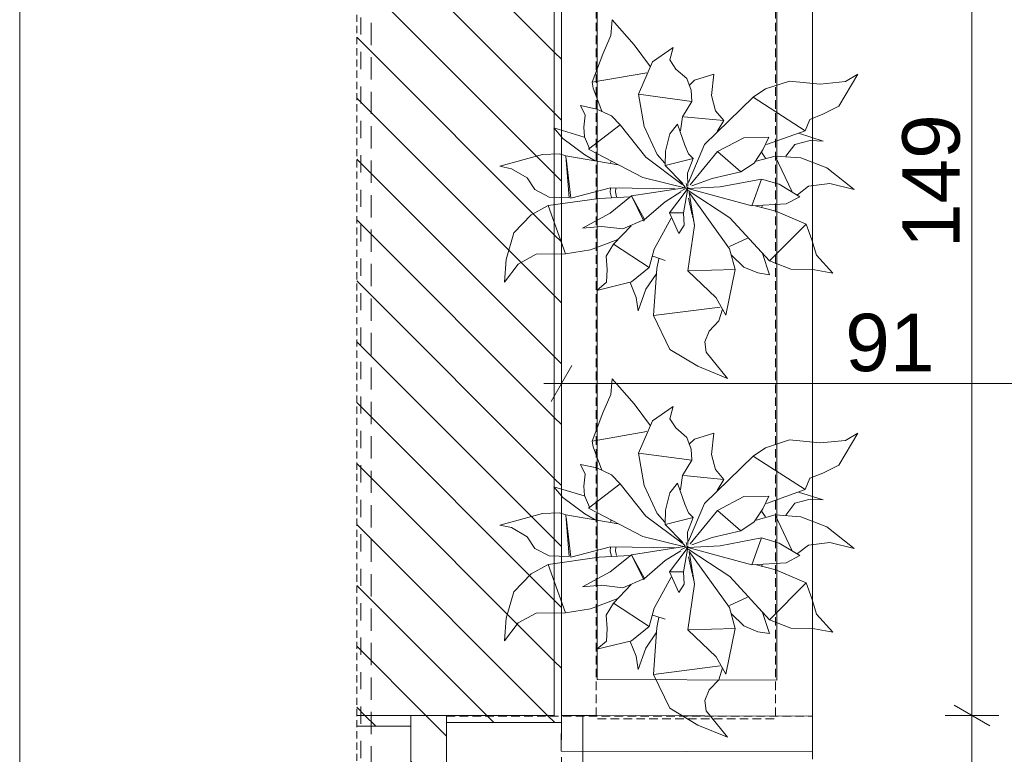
# Model space of a CAD drawing. Extents: x 180 to 4140, y 54 to 2910.
# Tile 3 of 8: x 180 to 866, y 1649 to 2160. Entities that reach past the tile are written whole.
import ezdxf
from ezdxf.xclip import XClip

# ---------------------------------------------------------------- set-up
doc = ezdxf.new("R2010")
doc.units = 0
doc.header["$MEASUREMENT"] = 0
doc.header["$XCLIPFRAME"] = 0
for name, pattern in [('Przerywana', [48, 24, -24]), ('Przerywana długa', [78, 50, -28]), ('Przerywana gęsta', [18, 12, -6])]:
    doc.linetypes.add(name, pattern=pattern)
for name, color, linetype in [('220-A Ściany', 7, 'Continuous'), ('320-W Umeblowanie', 7, 'Continuous'), ('380-W Istniejące elementy_ rury_ skrzynki', 7, 'Continuous'), ('399-W Wymiary i opisy', 7, 'Continuous'), ('460-K Stropy', 7, 'Continuous'), ('560-I Ppoż.', 7, 'Continuous'), ('810-G Ogólne', 7, 'Continuous'), ('820-G Rysunki Obrazki', 7, 'Continuous'), ('840-G Znaczniki ogólne', 7, 'Continuous')]:
    doc.layers.add(name, color=color, linetype=linetype)
doc.styles.add('STYL_AUTOMATYCZNY_2', font='arial.ttf')
pattern_1 = [(135, (-1490.323, 2610.733), (21.2132, 21.2132), [])]

# ---------------------------------------------------------------- blocks, each defined once
blk = doc.blocks.new('Rysunek_1_1', base_point=(-1490.32, 2610.73))
at = {"layer": '220-A Ściany', "linetype": 'Continuous', "lineweight": 13}
h = blk.add_hatch(dxfattribs=at)
h.set_pattern_fill('Ściany_istniejące_0001', color=8, style=0, pattern_type=2)
h.set_pattern_definition(pattern_1)
h.paths.add_polyline_path([(414.82, 2423.23), (414.82, 1675.69), (452.43, 1675.69), (477.43, 1675.69), (552.43, 1675.69), (552.43, 2423.23)])
h = blk.add_hatch(dxfattribs=at)
h.set_pattern_fill('Ściany_istniejące_0001', color=8, style=0, pattern_type=2)
h.set_pattern_definition(pattern_1)
h.paths.add_polyline_path([(552.43, 1675.69), (557.43, 1675.69), (557.43, 2418.23), (552.43, 2418.23)])
h = blk.add_hatch(dxfattribs=at)
h.set_pattern_fill('Ściany_istniejące_0001', color=8, style=0, pattern_type=2)
h.set_pattern_definition(pattern_1)
h.paths.add_polyline_path([(414.82, 1675.69), (414.82, 1668.19), (452.43, 1668.19), (452.43, 1675.69)])
h = blk.add_hatch(dxfattribs=at)
h.set_pattern_fill('Ściany_istniejące_0001', color=8, style=0, pattern_type=2)
h.set_pattern_definition(pattern_1)
h.paths.add_polyline_path([(452.43, 1675.69), (452.43, 1638.19), (477.43, 1638.19), (477.43, 1675.69)])
h = blk.add_hatch(dxfattribs=at)
h.set_pattern_fill('Ściany_istniejące_0001', color=8, style=0, pattern_type=2)
h.set_pattern_definition(pattern_1)
h.paths.add_polyline_path([(557.43, 1675.69), (552.43, 1675.69), (477.43, 1675.69), (477.43, 1670.69), (557.43, 1670.69)])
at = {"layer": '220-A Ściany', "color": 7, "linetype": 'Continuous', "lineweight": 13, "ltscale": 0.5}
for p, q in [((552.43, 1675.69), (552.43, 2423.23)), ((414.82, 1675.69), (452.43, 1675.69)), ((452.43, 1675.69), (452.43, 1668.19)), ((477.43, 1675.69), (452.43, 1675.69)), ((452.43, 1675.69), (452.43, 1638.19)), ((477.43, 1675.69), (452.43, 1675.69)), ((477.43, 1675.69), (452.43, 1675.69)), ((477.43, 1675.69), (477.43, 1670.69)), ((552.43, 1675.69), (477.43, 1675.69)), ((477.43, 1638.19), (477.43, 1675.69)), ((557.43, 1675.69), (557.43, 1670.69)), ((557.43, 1675.69), (572.43, 1675.69)), ((557.43, 1675.69), (557.43, 1670.69)), ((572.43, 1675.69), (572.43, 1075.69)), ((452.43, 1668.19), (414.82, 1668.19)), ((452.43, 1668.19), (414.82, 1668.19)), ((477.43, 1670.69), (557.43, 1670.69)), ((477.43, 1670.69), (557.43, 1670.69))]:
    blk.add_line(p, q, dxfattribs=at)
at = {"layer": '220-A Ściany', "color": 7, "linetype": 'Przerywana', "lineweight": 13, "ltscale": 0.5}
blk.add_line((557.43, 1670.69), (557.43, 1080.69), dxfattribs=at)
at = {"layer": '220-A Ściany', "color": 7, "linetype": 'Continuous', "lineweight": 13, "ltscale": 0.5, "flags": 128}
blk.add_lwpolyline([(557.43, 1675.69), (557.43, 2418.23)], dxfattribs=at)
at = {"layer": '320-W Umeblowanie', "color": 94, "linetype": 'Continuous', "lineweight": 0, "ltscale": 0.5, "flags": 128}
for points in [[(557.43, 2393.23), (557.43, 1675.69)], [(582.43, 1700.62), (582.43, 2393.23)], [(707.43, 2393.23), (707.43, 1700.28)], [(732.43, 1700.22), (732.43, 2393.23)], [(707.43, 1700.28), (582.43, 1700.62)], [(732.43, 1675.22), (732.43, 1700.22)], [(557.43, 1675.69), (557.36, 1650.69)], [(557.43, 1675.69), (582.43, 1675.62)], [(732.43, 1675.22), (557.43, 1675.69)], [(582.43, 1675.62), (732.43, 1675.22)], [(732.36, 1650.22), (732.43, 1675.22)], [(557.36, 1650.69), (732.36, 1650.22)]]:
    blk.add_lwpolyline(points, dxfattribs=at)
at = {"layer": '320-W Umeblowanie', "color": 94, "linetype": 'Przerywana gęsta', "lineweight": 0, "ltscale": 0.5, "flags": 128}
for points in [[(706.63, 2393.23), (581.63, 2393.23), (581.63, 1673.23), (706.63, 1673.23)], [(732.43, 628.23), (732.43, 1675.22), (477.43, 1675.22), (477.43, 1075.69), (557.43, 1075.69), (557.43, 628.23)]]:
    blk.add_lwpolyline(points, close=True, dxfattribs=at)
at = {"layer": '380-W Istniejące elementy_ rury_ skrzynki', "color": 150, "linetype": 'Continuous', "lineweight": 13, "ltscale": 0.5}
for p, q in [((591.78, 2149.28), (592.8, 2160.13)), ((591.78, 2149.28), (592.8, 2160.13)), ((608.13, 2142.76), (592.8, 2160.13)), ((608.13, 2142.76), (592.8, 2160.13)), ((586.4, 2136.35), (591.78, 2149.28)), ((586.4, 2136.35), (591.78, 2149.28)), ((619.46, 2127.46), (608.13, 2142.76)), ((619.46, 2127.46), (608.13, 2142.76)), ((620.94, 2130.95), (635.22, 2140.97)), ((620.94, 2130.95), (635.22, 2140.97)), ((633.08, 2132.37), (635.22, 2140.97)), ((633.08, 2132.37), (635.22, 2140.97)), ((578.92, 2116.83), (586.4, 2136.35)), ((578.92, 2116.83), (586.4, 2136.35)), ((611.25, 2108.39), (620.94, 2130.95)), ((611.25, 2108.39), (620.94, 2130.95)), ((637.17, 2125.96), (633.08, 2132.37)), ((637.17, 2125.96), (633.08, 2132.37)), ((578.92, 2116.83), (616.92, 2123.37)), ((578.92, 2116.83), (616.92, 2123.37)), ((644.87, 2119.28), (637.17, 2125.96)), ((644.87, 2119.28), (637.17, 2125.96)), ((650.04, 2118.17), (663.66, 2122.29)), ((650.04, 2118.17), (663.66, 2122.29)), ((662.01, 2107.55), (663.66, 2122.29)), ((662.01, 2107.55), (663.66, 2122.29)), ((750.61, 2100.11), (763.91, 2122.4)), ((750.61, 2100.11), (763.91, 2122.4)), ((755.47, 2117.17), (763.91, 2122.4)), ((755.47, 2117.17), (763.91, 2122.4)), ((579.44, 2112.7), (578.92, 2116.83)), ((579.44, 2112.7), (578.92, 2116.83)), ((647.78, 2111.11), (644.87, 2119.28)), ((647.78, 2111.11), (644.87, 2119.28)), ((646.35, 2114.58), (650.04, 2118.17)), ((646.35, 2114.58), (650.04, 2118.17)), ((699.72, 2112.04), (716.24, 2117.54)), ((699.72, 2112.04), (716.24, 2117.54)), ((737.7, 2115.45), (716.24, 2117.54)), ((737.7, 2115.45), (716.24, 2117.54)), ((737.7, 2115.45), (755.47, 2117.17)), ((737.7, 2115.45), (755.47, 2117.17)), ((585.55, 2096.5), (579.44, 2112.7)), ((585.55, 2096.5), (579.44, 2112.7)), ((615.12, 2085.93), (611.25, 2108.39)), ((648.39, 2103.43), (611.25, 2108.39)), ((615.12, 2085.93), (611.25, 2108.39)), ((648.39, 2103.43), (611.25, 2108.39)), ((648.39, 2103.43), (647.78, 2111.11)), ((648.39, 2103.43), (647.78, 2111.11)), ((657.2, 2073.38), (691.13, 2106.33)), ((657.2, 2073.38), (691.13, 2106.33)), ((664.75, 2096.91), (662.01, 2107.55)), ((664.75, 2096.91), (662.01, 2107.55)), ((691.13, 2106.33), (699.72, 2112.04)), ((691.13, 2106.33), (699.72, 2112.04)), ((727.29, 2082.98), (691.13, 2106.33)), ((727.29, 2082.98), (691.13, 2106.33)), ((582.11, 2098.04), (570.61, 2100.51)), ((573.98, 2093.75), (570.61, 2100.51)), ((582.11, 2098.04), (570.61, 2100.51)), ((573.98, 2093.75), (570.61, 2100.51)), ((641.9, 2092.76), (648.39, 2103.43)), ((641.9, 2092.76), (648.39, 2103.43)), ((739.57, 2094.43), (750.61, 2100.11)), ((739.57, 2094.43), (750.61, 2100.11)), ((573.14, 2085.38), (573.98, 2093.75)), ((573.14, 2085.38), (573.98, 2093.75)), ((592.29, 2093.34), (582.11, 2098.04)), ((592.29, 2093.34), (582.11, 2098.04)), ((598.26, 2087.03), (592.29, 2093.34)), ((598.26, 2087.03), (592.29, 2093.34)), ((640.35, 2082.82), (641.9, 2092.76)), ((640.35, 2082.82), (641.9, 2092.76)), ((670.56, 2090.13), (642.71, 2092.75)), ((670.56, 2090.13), (642.71, 2092.75)), ((670.56, 2090.13), (664.75, 2096.91)), ((670.56, 2090.13), (664.75, 2096.91)), ((730.43, 2090.86), (739.57, 2094.43)), ((730.43, 2090.86), (739.57, 2094.43)), ((576.24, 2070.13), (598.26, 2087.03)), ((576.24, 2070.13), (598.26, 2087.03)), ((616.26, 2064.56), (598.26, 2087.03)), ((616.26, 2064.56), (598.26, 2087.03)), ((624.22, 2066.37), (615.12, 2085.93)), ((624.22, 2066.37), (615.12, 2085.93)), ((633.01, 2080.76), (638.36, 2087.48)), ((633.01, 2080.76), (638.36, 2087.48)), ((643.49, 2072.8), (638.36, 2087.48)), ((643.49, 2072.8), (638.36, 2087.48)), ((666.01, 2082.42), (670.56, 2090.13)), ((666.01, 2082.42), (670.56, 2090.13)), ((727.29, 2082.98), (730.43, 2090.86)), ((727.29, 2082.98), (730.43, 2090.86)), ((573.24, 2078.54), (552.07, 2084.87)), ((558.31, 2077.5), (552.07, 2084.87)), ((573.24, 2078.54), (552.07, 2084.87)), ((558.31, 2077.5), (552.07, 2084.87)), ((573.48, 2078.77), (573.14, 2085.38)), ((573.48, 2078.77), (573.14, 2085.38)), ((576.97, 2070.69), (573.48, 2078.77)), ((576.97, 2070.69), (573.48, 2078.77)), ((629.87, 2068.68), (633.01, 2080.76)), ((629.87, 2068.68), (633.01, 2080.76)), ((667.32, 2083.06), (666.31, 2083.37)), ((667.32, 2083.06), (666.31, 2083.37)), ((700.24, 2073.3), (727.29, 2082.98)), ((700.24, 2073.3), (727.29, 2082.98)), ((739.74, 2075.78), (722.71, 2081.19)), ((739.74, 2075.78), (722.71, 2081.19)), ((573.73, 2066.14), (558.31, 2077.5)), ((573.73, 2066.14), (558.31, 2077.5)), ((645.86, 2066.76), (643.49, 2072.8)), ((645.86, 2066.76), (643.49, 2072.8)), ((646.08, 2046.99), (657.2, 2073.38)), ((646.08, 2046.99), (657.2, 2073.38)), ((666.07, 2068.45), (684.53, 2078.07)), ((666.07, 2068.45), (684.53, 2078.07)), ((684.53, 2078.07), (701.84, 2078.38)), ((684.53, 2078.07), (701.84, 2078.38)), ((697.82, 2069.69), (701.84, 2078.38)), ((697.82, 2069.69), (701.84, 2078.38)), ((713.68, 2065.22), (719.95, 2073.49)), ((713.68, 2065.22), (719.95, 2073.49)), ((719.95, 2073.49), (730.66, 2076.22)), ((719.95, 2073.49), (730.66, 2076.22)), ((739.74, 2075.78), (730.66, 2076.22)), ((739.74, 2075.78), (730.66, 2076.22)), ((514.63, 2058.2), (544.31, 2066.42)), ((514.63, 2058.2), (544.31, 2066.42)), ((544.31, 2066.42), (556.14, 2066.9)), ((544.31, 2066.42), (556.14, 2066.9)), ((560.6, 2065.44), (556.14, 2066.9)), ((560.6, 2065.44), (556.14, 2066.9)), ((596.88, 2059.13), (560.6, 2065.44)), ((562.92, 2036.27), (560.6, 2065.44)), ((596.88, 2059.13), (560.6, 2065.44)), ((562.92, 2036.27), (560.6, 2065.44)), ((580.94, 2062.03), (573.73, 2066.14)), ((580.94, 2062.03), (573.73, 2066.14)), ((614.18, 2050.42), (576.24, 2070.13)), ((614.18, 2050.42), (576.24, 2070.13)), ((629.43, 2060.28), (624.22, 2066.37)), ((629.43, 2060.28), (624.22, 2066.37)), ((629.73, 2058.65), (629.87, 2068.68)), ((629.73, 2058.65), (629.87, 2068.68)), ((649.13, 2063.54), (645.86, 2066.76)), ((649.13, 2063.54), (645.86, 2066.76)), ((647.05, 2045.3), (666.07, 2068.45)), ((647.05, 2045.3), (666.07, 2068.45)), ((682.46, 2054.37), (666.07, 2068.45)), ((682.46, 2054.37), (666.07, 2068.45)), ((691.78, 2060.42), (697.82, 2069.69)), ((691.78, 2060.42), (697.82, 2069.69)), ((693.05, 2061.69), (706.27, 2065.36)), ((693.05, 2061.69), (706.27, 2065.36)), ((699.65, 2063.9), (696.86, 2067.93)), ((699.65, 2063.9), (696.86, 2067.93)), ((717.92, 2040.87), (706.27, 2065.36)), ((724.28, 2064.01), (706.27, 2065.36)), ((717.92, 2040.87), (706.27, 2065.36)), ((724.28, 2064.01), (706.27, 2065.36)), ((522.68, 2056.47), (514.63, 2058.2)), ((522.68, 2056.47), (514.63, 2058.2)), ((564.08, 2036.02), (560.78, 2063.85)), ((564.08, 2036.02), (560.78, 2063.85)), ((591.58, 2060.68), (592.11, 2061.5)), ((591.58, 2060.68), (592.11, 2061.5)), ((641.63, 2045.61), (616.26, 2064.56)), ((641.63, 2045.61), (616.26, 2064.56)), ((629.73, 2058.65), (649.13, 2063.54)), ((629.73, 2058.65), (649.13, 2063.54)), ((642.04, 2046.23), (629.73, 2058.65)), ((642.04, 2046.23), (629.73, 2058.65)), ((645.24, 2053.31), (649.13, 2063.54)), ((645.24, 2053.31), (649.13, 2063.54)), ((682.46, 2054.37), (691.78, 2060.42)), ((682.46, 2054.37), (691.78, 2060.42)), ((742.36, 2057.11), (724.28, 2064.01)), ((742.36, 2057.11), (724.28, 2064.01)), ((533.55, 2050.12), (522.68, 2056.47)), ((533.55, 2050.12), (522.68, 2056.47)), ((645.47, 2044.66), (645.24, 2053.31)), ((645.47, 2044.66), (645.24, 2053.31)), ((662.49, 2049.61), (682.46, 2054.37)), ((662.49, 2049.61), (682.46, 2054.37)), ((761.47, 2041.94), (742.36, 2057.11)), ((761.47, 2041.94), (742.36, 2057.11)), ((538.92, 2041.92), (533.55, 2050.12)), ((538.92, 2041.92), (533.55, 2050.12)), ((643.51, 2043.2), (614.18, 2050.42)), ((643.51, 2043.2), (614.18, 2050.42)), ((643.95, 2043.31), (638.73, 2049.4)), ((643.95, 2043.31), (638.73, 2049.4)), ((644.95, 2043.31), (644.26, 2046.16)), ((644.95, 2043.31), (644.26, 2046.16)), ((648.23, 2044.54), (662.49, 2049.61)), ((648.23, 2044.54), (662.49, 2049.61)), ((668.04, 2043.89), (696.81, 2049.28)), ((668.04, 2043.89), (696.81, 2049.28)), ((690.2, 2030.58), (696.81, 2049.28)), ((690.2, 2030.58), (696.81, 2049.28)), ((709.17, 2045.63), (696.81, 2049.28)), ((709.17, 2045.63), (696.81, 2049.28)), ((723.61, 2036.99), (709.17, 2045.63)), ((723.61, 2036.99), (709.17, 2045.63)), ((729.63, 2044.25), (744.37, 2046.12)), ((729.63, 2044.25), (744.37, 2046.12)), ((761.47, 2041.94), (744.37, 2046.12)), ((761.47, 2041.94), (744.37, 2046.12)), ((548.94, 2036.75), (538.92, 2041.92)), ((548.94, 2036.75), (538.92, 2041.92)), ((564.08, 2036.02), (591.66, 2043.19)), ((564.08, 2036.02), (591.66, 2043.19)), ((591.48, 2025.61), (606.36, 2037.51)), ((591.48, 2025.61), (606.36, 2037.51)), ((591.49, 2040.16), (591.65, 2042.97)), ((591.49, 2040.16), (591.65, 2042.97)), ((592.21, 2036.52), (591.49, 2040.16)), ((592.21, 2036.52), (591.49, 2040.16)), ((636.73, 2042.42), (591.66, 2043.19)), ((636.73, 2042.42), (591.66, 2043.19)), ((595.1, 2040.33), (595.24, 2042.68)), ((595.1, 2040.33), (595.24, 2042.68)), ((595.77, 2036.98), (595.1, 2040.33)), ((595.77, 2036.98), (595.1, 2040.33)), ((606.36, 2037.51), (643.17, 2043.25)), ((606.36, 2037.51), (643.17, 2043.25)), ((615.21, 2021.02), (606.36, 2037.51)), ((614.91, 2020.08), (606.36, 2037.51)), ((615.21, 2021.02), (606.36, 2037.51)), ((614.91, 2020.08), (606.36, 2037.51)), ((629.67, 2033.51), (640.62, 2040.44)), ((629.67, 2033.51), (640.62, 2040.44)), ((632.73, 2025.81), (644.28, 2041.06)), ((632.73, 2025.81), (644.28, 2041.06)), ((640.68, 2040.95), (645.69, 2043.64)), ((640.68, 2040.95), (645.69, 2043.64)), ((642.54, 2025.72), (645.53, 2042.71)), ((642.54, 2025.72), (645.53, 2042.71)), ((644.39, 2041.26), (645.69, 2043.64)), ((644.39, 2041.26), (645.69, 2043.64)), ((645.34, 2041.67), (645.15, 2042.49)), ((645.34, 2041.67), (645.15, 2042.49)), ((645.21, 2042.3), (645.53, 2042.71)), ((645.21, 2042.3), (645.53, 2042.71)), ((645.53, 2042.71), (668.04, 2043.89)), ((645.53, 2042.71), (668.04, 2043.89)), ((690.2, 2030.58), (645.53, 2042.71)), ((690.2, 2030.58), (645.53, 2042.71)), ((674.66, 2022.35), (645.77, 2041.38)), ((674.66, 2022.35), (645.77, 2041.38)), ((674.49, 2000.75), (646.49, 2039.96)), ((650.2, 2017.03), (646.49, 2039.96)), ((674.49, 2000.75), (646.49, 2039.96)), ((650.2, 2017.03), (646.49, 2039.96)), ((721.92, 2038.36), (729.63, 2044.25)), ((721.92, 2038.36), (729.63, 2044.25)), ((536.36, 2024.36), (548.28, 2030.86)), ((536.36, 2024.36), (548.28, 2030.86)), ((548.28, 2030.86), (583.69, 2035.84)), ((548.28, 2030.86), (583.69, 2035.84)), ((560.21, 1997.11), (548.28, 2030.86)), ((560.21, 1997.11), (548.28, 2030.86)), ((562.92, 2036.27), (548.94, 2036.75)), ((562.92, 2036.27), (548.94, 2036.75)), ((583.69, 2035.84), (605.34, 2036.99)), ((583.69, 2035.84), (605.34, 2036.99)), ((615.21, 2021.02), (629.67, 2033.51)), ((615.21, 2021.02), (629.67, 2033.51)), ((648.52, 2024.44), (645.98, 2036.1)), ((648.52, 2024.44), (645.98, 2036.1)), ((690.2, 2030.58), (714.02, 2032.01)), ((690.2, 2030.58), (714.02, 2032.01)), ((706.89, 2027), (692.38, 2030.71)), ((706.89, 2027), (692.38, 2030.71)), ((696.92, 2029.41), (697.42, 2030.99)), ((696.92, 2029.41), (697.42, 2030.99)), ((714.02, 2032.01), (723.61, 2036.99)), ((714.02, 2032.01), (723.61, 2036.99)), ((524.36, 2011.85), (536.36, 2024.36)), ((524.36, 2011.85), (536.36, 2024.36)), ((572.15, 2015.17), (591.48, 2025.61)), ((572.15, 2015.17), (591.48, 2025.61)), ((642.54, 2025.72), (632.73, 2025.81)), ((639.16, 2011.36), (632.73, 2025.81)), ((642.54, 2025.72), (632.73, 2025.81)), ((639.16, 2011.36), (632.73, 2025.81)), ((642.85, 2017.1), (642.54, 2025.72)), ((642.85, 2017.1), (642.54, 2025.72)), ((727.96, 2017.95), (706.89, 2027)), ((727.96, 2017.95), (706.89, 2027)), ((600.27, 2014.67), (615.21, 2021.02)), ((600.27, 2014.67), (615.21, 2021.02)), ((614.91, 2020.08), (615.21, 2021.02)), ((614.91, 2020.08), (615.21, 2021.02)), ((622.13, 2000.42), (633.9, 2022.02)), ((622.13, 2000.42), (633.9, 2022.02)), ((639.16, 2011.36), (642.85, 2017.1)), ((639.16, 2011.36), (642.85, 2017.1)), ((645.57, 1985.33), (650.2, 2017.03)), ((645.57, 1985.33), (650.2, 2017.03)), ((649.05, 2022.02), (648.7, 2023.63)), ((649.05, 2022.02), (648.7, 2023.63)), ((649.58, 2019.61), (649.4, 2020.41)), ((649.58, 2019.61), (649.4, 2020.41)), ((650.11, 2017.19), (650.02, 2017.59)), ((650.11, 2017.19), (650.02, 2017.59)), ((702.5, 1992.23), (674.66, 2022.35)), ((702.5, 1992.23), (674.66, 2022.35)), ((702.5, 1992.23), (727.96, 2017.95)), ((702.5, 1992.23), (727.96, 2017.95)), ((731.85, 2007.06), (727.96, 2017.95)), ((731.85, 2007.06), (727.96, 2017.95)), ((519.05, 1993.37), (524.36, 2011.85)), ((519.05, 1993.37), (524.36, 2011.85)), ((572.15, 2015.17), (585.43, 2016.35)), ((572.15, 2015.17), (585.43, 2016.35)), ((600.27, 2014.67), (585.43, 2016.35)), ((600.27, 2014.67), (585.43, 2016.35)), ((593.77, 2003.99), (605.99, 2016.79)), ((593.77, 2003.99), (605.99, 2016.79)), ((577.7, 1999.9), (596.67, 2007.22)), ((577.7, 1999.9), (596.67, 2007.22)), ((588.6, 1995.55), (593.77, 2003.99)), ((588.6, 1995.55), (593.77, 2003.99)), ((618.63, 1987.59), (593.77, 2003.99)), ((618.63, 1987.59), (593.77, 2003.99)), ((674.48, 2002.28), (687.02, 2008.04)), ((674.48, 2002.28), (687.02, 2008.04)), ((735.16, 1996.29), (731.85, 2007.06)), ((735.16, 1996.29), (731.85, 2007.06)), ((527.22, 1990.11), (539.87, 1996.95)), ((527.22, 1990.11), (539.87, 1996.95)), ((539.87, 1996.95), (560.21, 1997.11)), ((539.87, 1996.95), (560.21, 1997.11)), ((560.21, 1997.11), (577.7, 1999.9)), ((560.21, 1997.11), (577.7, 1999.9)), ((618.63, 1987.59), (622.13, 2000.42)), ((618.63, 1987.59), (622.13, 2000.42)), ((678.47, 1986.32), (674.49, 2000.75)), ((678.47, 1986.32), (674.49, 2000.75)), ((684.56, 1988.03), (675.81, 1996.63)), ((684.56, 1988.03), (675.81, 1996.63)), ((702.51, 1982.67), (697.54, 1997.46)), ((702.51, 1982.67), (697.54, 1997.46)), ((746.52, 1983.79), (735.16, 1996.29)), ((746.52, 1983.79), (735.16, 1996.29)), ((517.67, 1977.57), (519.05, 1993.37)), ((517.67, 1977.57), (519.05, 1993.37)), ((517.67, 1977.57), (527.22, 1990.11)), ((517.67, 1977.57), (527.22, 1990.11)), ((589.34, 1986.34), (588.6, 1995.55)), ((589.34, 1986.34), (588.6, 1995.55)), ((629.79, 1992.63), (621.19, 1995.6)), ((629.79, 1992.63), (621.19, 1995.6)), ((623.96, 1986.95), (625.38, 1993.82)), ((623.96, 1986.95), (625.38, 1993.82)), ((717.28, 1986.54), (702.5, 1992.23)), ((717.28, 1986.54), (702.5, 1992.23)), ((588.92, 1977.37), (589.34, 1986.34)), ((588.92, 1977.37), (589.34, 1986.34)), ((606.23, 1977.68), (618.63, 1987.59)), ((606.23, 1977.68), (618.63, 1987.59)), ((616.26, 1972.51), (623.43, 1983.11)), ((616.26, 1972.51), (623.43, 1983.11)), ((621.48, 1954.29), (623.96, 1986.95)), ((621.48, 1954.29), (623.96, 1986.95)), ((645.57, 1985.33), (678.47, 1986.32)), ((645.57, 1985.33), (678.47, 1986.32)), ((665.36, 1966.5), (645.57, 1985.33)), ((665.36, 1966.5), (645.57, 1985.33)), ((671.97, 1954.52), (678.47, 1986.32)), ((671.97, 1954.52), (678.47, 1986.32)), ((694.31, 1983.93), (684.56, 1988.03)), ((694.31, 1983.93), (684.56, 1988.03)), ((702.51, 1982.67), (694.31, 1983.93)), ((702.51, 1982.67), (694.31, 1983.93)), ((733.71, 1986.03), (717.28, 1986.54)), ((733.71, 1986.03), (717.28, 1986.54)), ((746.52, 1983.79), (733.71, 1986.03)), ((746.52, 1983.79), (733.71, 1986.03)), ((582.21, 1971.77), (606.23, 1977.68)), ((582.21, 1971.77), (606.23, 1977.68)), ((582.21, 1971.77), (588.92, 1977.37)), ((582.21, 1971.77), (588.92, 1977.37)), ((609.54, 1966.91), (605.35, 1977.23)), ((609.54, 1966.91), (605.35, 1977.23)), ((610.85, 1957.57), (616.26, 1972.51)), ((610.85, 1957.57), (616.26, 1972.51)), ((610.85, 1957.57), (609.54, 1966.91)), ((610.85, 1957.57), (609.54, 1966.91)), ((671.97, 1954.52), (665.36, 1966.5)), ((671.97, 1954.52), (665.36, 1966.5)), ((621.48, 1954.29), (668.02, 1960.16)), ((621.48, 1954.29), (668.02, 1960.16)), ((667.01, 1950.55), (669.64, 1958.77)), ((667.01, 1950.55), (669.64, 1958.77)), ((632.98, 1930.69), (621.48, 1954.29)), ((632.98, 1930.69), (621.48, 1954.29)), ((660.42, 1943.42), (667.01, 1950.55)), ((660.42, 1943.42), (667.01, 1950.55)), ((657.43, 1936.01), (660.42, 1943.42)), ((657.43, 1936.01), (660.42, 1943.42)), ((658.19, 1928.8), (657.43, 1936.01)), ((658.19, 1928.8), (657.43, 1936.01)), ((652.57, 1918.94), (632.98, 1930.69)), ((652.57, 1918.94), (632.98, 1930.69)), ((673.22, 1910.49), (658.19, 1928.8)), ((673.22, 1910.49), (658.19, 1928.8)), ((673.22, 1910.49), (652.57, 1918.94)), ((673.22, 1910.49), (652.57, 1918.94)), ((591.78, 1899.28), (592.8, 1910.13)), ((591.78, 1899.28), (592.8, 1910.13)), ((608.13, 1892.76), (592.8, 1910.13)), ((608.13, 1892.76), (592.8, 1910.13)), ((586.4, 1886.35), (591.78, 1899.28)), ((586.4, 1886.35), (591.78, 1899.28)), ((619.46, 1877.46), (608.13, 1892.76)), ((619.46, 1877.46), (608.13, 1892.76)), ((620.94, 1880.95), (635.22, 1890.97)), ((620.94, 1880.95), (635.22, 1890.97)), ((633.08, 1882.37), (635.22, 1890.97)), ((633.08, 1882.37), (635.22, 1890.97)), ((578.92, 1866.83), (586.4, 1886.35)), ((578.92, 1866.83), (586.4, 1886.35)), ((611.25, 1858.39), (620.94, 1880.95)), ((611.25, 1858.39), (620.94, 1880.95)), ((637.17, 1875.96), (633.08, 1882.37)), ((637.17, 1875.96), (633.08, 1882.37)), ((578.92, 1866.83), (616.92, 1873.37)), ((578.92, 1866.83), (616.92, 1873.37)), ((644.87, 1869.28), (637.17, 1875.96)), ((644.87, 1869.28), (637.17, 1875.96)), ((579.44, 1862.7), (578.92, 1866.83)), ((579.44, 1862.7), (578.92, 1866.83)), ((647.78, 1861.11), (644.87, 1869.28)), ((647.78, 1861.11), (644.87, 1869.28)), ((646.35, 1864.58), (650.04, 1868.17)), ((646.35, 1864.58), (650.04, 1868.17)), ((650.04, 1868.17), (663.66, 1872.29)), ((650.04, 1868.17), (663.66, 1872.29)), ((662.01, 1857.55), (663.66, 1872.29)), ((662.01, 1857.55), (663.66, 1872.29)), ((699.72, 1862.04), (716.24, 1867.54)), ((699.72, 1862.04), (716.24, 1867.54)), ((737.7, 1865.45), (716.24, 1867.54)), ((737.7, 1865.45), (716.24, 1867.54)), ((737.7, 1865.45), (755.47, 1867.17)), ((737.7, 1865.45), (755.47, 1867.17)), ((750.61, 1850.11), (763.91, 1872.4)), ((750.61, 1850.11), (763.91, 1872.4)), ((755.47, 1867.17), (763.91, 1872.4)), ((755.47, 1867.17), (763.91, 1872.4)), ((585.55, 1846.5), (579.44, 1862.7)), ((585.55, 1846.5), (579.44, 1862.7)), ((648.39, 1853.43), (647.78, 1861.11)), ((648.39, 1853.43), (647.78, 1861.11)), ((691.13, 1856.33), (699.72, 1862.04)), ((691.13, 1856.33), (699.72, 1862.04)), ((615.12, 1835.93), (611.25, 1858.39)), ((648.39, 1853.43), (611.25, 1858.39)), ((615.12, 1835.93), (611.25, 1858.39)), ((648.39, 1853.43), (611.25, 1858.39)), ((641.9, 1842.76), (648.39, 1853.43)), ((641.9, 1842.76), (648.39, 1853.43)), ((657.2, 1823.38), (691.13, 1856.33)), ((657.2, 1823.38), (691.13, 1856.33)), ((664.75, 1846.91), (662.01, 1857.55)), ((664.75, 1846.91), (662.01, 1857.55)), ((727.29, 1832.98), (691.13, 1856.33)), ((727.29, 1832.98), (691.13, 1856.33)), ((582.11, 1848.04), (570.61, 1850.51)), ((573.98, 1843.75), (570.61, 1850.51)), ((582.11, 1848.04), (570.61, 1850.51)), ((573.98, 1843.75), (570.61, 1850.51)), ((592.29, 1843.34), (582.11, 1848.04)), ((592.29, 1843.34), (582.11, 1848.04)), ((670.56, 1840.13), (664.75, 1846.91)), ((670.56, 1840.13), (664.75, 1846.91)), ((739.57, 1844.43), (750.61, 1850.11)), ((739.57, 1844.43), (750.61, 1850.11)), ((573.14, 1835.38), (573.98, 1843.75)), ((573.14, 1835.38), (573.98, 1843.75)), ((598.26, 1837.03), (592.29, 1843.34)), ((598.26, 1837.03), (592.29, 1843.34)), ((640.35, 1832.82), (641.9, 1842.76)), ((640.35, 1832.82), (641.9, 1842.76)), ((670.56, 1840.13), (642.71, 1842.75)), ((670.56, 1840.13), (642.71, 1842.75)), ((666.01, 1832.42), (670.56, 1840.13)), ((666.01, 1832.42), (670.56, 1840.13)), ((727.29, 1832.98), (730.43, 1840.86)), ((727.29, 1832.98), (730.43, 1840.86)), ((730.43, 1840.86), (739.57, 1844.43)), ((730.43, 1840.86), (739.57, 1844.43)), ((573.24, 1828.54), (552.07, 1834.87)), ((558.31, 1827.5), (552.07, 1834.87)), ((573.24, 1828.54), (552.07, 1834.87)), ((558.31, 1827.5), (552.07, 1834.87)), ((573.48, 1828.77), (573.14, 1835.38)), ((573.48, 1828.77), (573.14, 1835.38)), ((576.24, 1820.13), (598.26, 1837.03)), ((576.24, 1820.13), (598.26, 1837.03)), ((616.26, 1814.56), (598.26, 1837.03)), ((616.26, 1814.56), (598.26, 1837.03)), ((624.22, 1816.37), (615.12, 1835.93)), ((624.22, 1816.37), (615.12, 1835.93)), ((633.01, 1830.76), (638.36, 1837.48)), ((633.01, 1830.76), (638.36, 1837.48)), ((643.49, 1822.8), (638.36, 1837.48)), ((643.49, 1822.8), (638.36, 1837.48)), ((667.32, 1833.06), (666.31, 1833.37)), ((667.32, 1833.06), (666.31, 1833.37)), ((700.24, 1823.3), (727.29, 1832.98)), ((700.24, 1823.3), (727.29, 1832.98)), ((573.73, 1816.14), (558.31, 1827.5)), ((573.73, 1816.14), (558.31, 1827.5)), ((576.97, 1820.69), (573.48, 1828.77)), ((576.97, 1820.69), (573.48, 1828.77)), ((629.87, 1818.68), (633.01, 1830.76)), ((629.87, 1818.68), (633.01, 1830.76)), ((666.07, 1818.45), (684.53, 1828.07)), ((666.07, 1818.45), (684.53, 1828.07)), ((684.53, 1828.07), (701.84, 1828.38)), ((684.53, 1828.07), (701.84, 1828.38)), ((697.82, 1819.69), (701.84, 1828.38)), ((697.82, 1819.69), (701.84, 1828.38)), ((719.95, 1823.49), (730.66, 1826.22)), ((719.95, 1823.49), (730.66, 1826.22)), ((739.74, 1825.78), (722.71, 1831.19)), ((739.74, 1825.78), (722.71, 1831.19)), ((739.74, 1825.78), (730.66, 1826.22)), ((739.74, 1825.78), (730.66, 1826.22)), ((614.18, 1800.42), (576.24, 1820.13)), ((614.18, 1800.42), (576.24, 1820.13)), ((629.73, 1808.65), (629.87, 1818.68)), ((629.73, 1808.65), (629.87, 1818.68)), ((645.86, 1816.76), (643.49, 1822.8)), ((645.86, 1816.76), (643.49, 1822.8)), ((646.08, 1796.99), (657.2, 1823.38)), ((646.08, 1796.99), (657.2, 1823.38)), ((647.05, 1795.3), (666.07, 1818.45)), ((647.05, 1795.3), (666.07, 1818.45)), ((682.46, 1804.37), (666.07, 1818.45)), ((682.46, 1804.37), (666.07, 1818.45)), ((691.78, 1810.42), (697.82, 1819.69)), ((691.78, 1810.42), (697.82, 1819.69)), ((699.65, 1813.9), (696.86, 1817.93)), ((699.65, 1813.9), (696.86, 1817.93)), ((713.68, 1815.22), (719.95, 1823.49)), ((713.68, 1815.22), (719.95, 1823.49)), ((514.63, 1808.2), (544.31, 1816.42)), ((514.63, 1808.2), (544.31, 1816.42)), ((544.31, 1816.42), (556.14, 1816.9)), ((544.31, 1816.42), (556.14, 1816.9)), ((560.6, 1815.44), (556.14, 1816.9)), ((560.6, 1815.44), (556.14, 1816.9)), ((596.88, 1809.13), (560.6, 1815.44)), ((562.92, 1786.27), (560.6, 1815.44)), ((596.88, 1809.13), (560.6, 1815.44)), ((562.92, 1786.27), (560.6, 1815.44)), ((564.08, 1786.02), (560.78, 1813.85)), ((564.08, 1786.02), (560.78, 1813.85)), ((580.94, 1812.03), (573.73, 1816.14)), ((580.94, 1812.03), (573.73, 1816.14)), ((591.58, 1810.68), (592.11, 1811.5)), ((591.58, 1810.68), (592.11, 1811.5)), ((641.63, 1795.61), (616.26, 1814.56)), ((641.63, 1795.61), (616.26, 1814.56)), ((629.43, 1810.28), (624.22, 1816.37)), ((629.43, 1810.28), (624.22, 1816.37)), ((629.73, 1808.65), (649.13, 1813.54)), ((629.73, 1808.65), (649.13, 1813.54)), ((645.24, 1803.31), (649.13, 1813.54)), ((645.24, 1803.31), (649.13, 1813.54)), ((649.13, 1813.54), (645.86, 1816.76)), ((649.13, 1813.54), (645.86, 1816.76)), ((693.05, 1811.69), (706.27, 1815.36)), ((693.05, 1811.69), (706.27, 1815.36)), ((717.92, 1790.87), (706.27, 1815.36)), ((724.28, 1814.01), (706.27, 1815.36)), ((717.92, 1790.87), (706.27, 1815.36)), ((724.28, 1814.01), (706.27, 1815.36)), ((742.36, 1807.11), (724.28, 1814.01)), ((742.36, 1807.11), (724.28, 1814.01)), ((522.68, 1806.47), (514.63, 1808.2)), ((522.68, 1806.47), (514.63, 1808.2)), ((533.55, 1800.12), (522.68, 1806.47)), ((533.55, 1800.12), (522.68, 1806.47)), ((642.04, 1796.23), (629.73, 1808.65)), ((642.04, 1796.23), (629.73, 1808.65)), ((662.49, 1799.61), (682.46, 1804.37)), ((662.49, 1799.61), (682.46, 1804.37)), ((682.46, 1804.37), (691.78, 1810.42)), ((682.46, 1804.37), (691.78, 1810.42)), ((761.47, 1791.94), (742.36, 1807.11)), ((761.47, 1791.94), (742.36, 1807.11)), ((538.92, 1791.92), (533.55, 1800.12)), ((538.92, 1791.92), (533.55, 1800.12)), ((643.51, 1793.2), (614.18, 1800.42)), ((643.51, 1793.2), (614.18, 1800.42)), ((643.95, 1793.31), (638.73, 1799.4)), ((643.95, 1793.31), (638.73, 1799.4)), ((645.47, 1794.66), (645.24, 1803.31)), ((645.47, 1794.66), (645.24, 1803.31)), ((648.23, 1794.54), (662.49, 1799.61)), ((648.23, 1794.54), (662.49, 1799.61)), ((668.04, 1793.89), (696.81, 1799.28)), ((668.04, 1793.89), (696.81, 1799.28)), ((690.2, 1780.58), (696.81, 1799.28)), ((690.2, 1780.58), (696.81, 1799.28)), ((709.17, 1795.63), (696.81, 1799.28)), ((709.17, 1795.63), (696.81, 1799.28)), ((548.94, 1786.75), (538.92, 1791.92)), ((548.94, 1786.75), (538.92, 1791.92)), ((564.08, 1786.02), (591.66, 1793.19)), ((564.08, 1786.02), (591.66, 1793.19)), ((591.49, 1790.16), (591.65, 1792.97)), ((591.49, 1790.16), (591.65, 1792.97)), ((636.73, 1792.42), (591.66, 1793.19)), ((636.73, 1792.42), (591.66, 1793.19)), ((595.1, 1790.33), (595.24, 1792.68)), ((595.1, 1790.33), (595.24, 1792.68)), ((606.36, 1787.51), (643.17, 1793.25)), ((606.36, 1787.51), (643.17, 1793.25)), ((632.73, 1775.81), (644.28, 1791.06)), ((632.73, 1775.81), (644.28, 1791.06)), ((640.68, 1790.95), (645.69, 1793.64)), ((640.68, 1790.95), (645.69, 1793.64)), ((642.54, 1775.72), (645.53, 1792.71)), ((642.54, 1775.72), (645.53, 1792.71)), ((644.95, 1793.31), (644.26, 1796.16)), ((644.95, 1793.31), (644.26, 1796.16)), ((644.39, 1791.26), (645.69, 1793.64)), ((644.39, 1791.26), (645.69, 1793.64)), ((645.34, 1791.67), (645.15, 1792.49)), ((645.34, 1791.67), (645.15, 1792.49)), ((645.21, 1792.3), (645.53, 1792.71)), ((645.21, 1792.3), (645.53, 1792.71)), ((645.53, 1792.71), (668.04, 1793.89)), ((645.53, 1792.71), (668.04, 1793.89)), ((690.2, 1780.58), (645.53, 1792.71)), ((690.2, 1780.58), (645.53, 1792.71)), ((674.66, 1772.35), (645.77, 1791.38)), ((674.66, 1772.35), (645.77, 1791.38)), ((723.61, 1786.99), (709.17, 1795.63)), ((723.61, 1786.99), (709.17, 1795.63)), ((721.92, 1788.36), (729.63, 1794.25)), ((721.92, 1788.36), (729.63, 1794.25)), ((729.63, 1794.25), (744.37, 1796.12)), ((729.63, 1794.25), (744.37, 1796.12)), ((761.47, 1791.94), (744.37, 1796.12)), ((761.47, 1791.94), (744.37, 1796.12)), ((548.28, 1780.86), (583.69, 1785.84)), ((548.28, 1780.86), (583.69, 1785.84)), ((562.92, 1786.27), (548.94, 1786.75)), ((562.92, 1786.27), (548.94, 1786.75)), ((583.69, 1785.84), (605.34, 1786.99)), ((583.69, 1785.84), (605.34, 1786.99)), ((591.48, 1775.61), (606.36, 1787.51)), ((591.48, 1775.61), (606.36, 1787.51)), ((592.21, 1786.52), (591.49, 1790.16)), ((592.21, 1786.52), (591.49, 1790.16)), ((595.77, 1786.98), (595.1, 1790.33)), ((595.77, 1786.98), (595.1, 1790.33)), ((615.21, 1771.02), (606.36, 1787.51)), ((614.91, 1770.08), (606.36, 1787.51)), ((615.21, 1771.02), (606.36, 1787.51)), ((614.91, 1770.08), (606.36, 1787.51)), ((629.67, 1783.51), (640.62, 1790.44)), ((629.67, 1783.51), (640.62, 1790.44)), ((648.52, 1774.44), (645.98, 1786.1)), ((648.52, 1774.44), (645.98, 1786.1)), ((674.49, 1750.75), (646.49, 1789.96)), ((650.2, 1767.03), (646.49, 1789.96)), ((674.49, 1750.75), (646.49, 1789.96)), ((650.2, 1767.03), (646.49, 1789.96)), ((714.02, 1782.01), (723.61, 1786.99)), ((714.02, 1782.01), (723.61, 1786.99)), ((536.36, 1774.36), (548.28, 1780.86)), ((536.36, 1774.36), (548.28, 1780.86)), ((560.21, 1747.11), (548.28, 1780.86)), ((560.21, 1747.11), (548.28, 1780.86)), ((615.21, 1771.02), (629.67, 1783.51)), ((615.21, 1771.02), (629.67, 1783.51)), ((690.2, 1780.58), (714.02, 1782.01)), ((690.2, 1780.58), (714.02, 1782.01)), ((706.89, 1777), (692.38, 1780.71)), ((706.89, 1777), (692.38, 1780.71)), ((696.92, 1779.41), (697.42, 1780.99)), ((696.92, 1779.41), (697.42, 1780.99)), ((727.96, 1767.95), (706.89, 1777)), ((727.96, 1767.95), (706.89, 1777)), ((524.36, 1761.85), (536.36, 1774.36)), ((524.36, 1761.85), (536.36, 1774.36)), ((572.15, 1765.17), (591.48, 1775.61)), ((572.15, 1765.17), (591.48, 1775.61)), ((600.27, 1764.67), (615.21, 1771.02)), ((600.27, 1764.67), (615.21, 1771.02)), ((614.91, 1770.08), (615.21, 1771.02)), ((614.91, 1770.08), (615.21, 1771.02)), ((622.13, 1750.42), (633.9, 1772.02)), ((622.13, 1750.42), (633.9, 1772.02)), ((642.54, 1775.72), (632.73, 1775.81)), ((639.16, 1761.36), (632.73, 1775.81)), ((642.54, 1775.72), (632.73, 1775.81)), ((639.16, 1761.36), (632.73, 1775.81)), ((642.85, 1767.1), (642.54, 1775.72)), ((642.85, 1767.1), (642.54, 1775.72)), ((649.05, 1772.02), (648.7, 1773.63)), ((649.05, 1772.02), (648.7, 1773.63)), ((649.58, 1769.61), (649.4, 1770.41)), ((649.58, 1769.61), (649.4, 1770.41)), ((702.5, 1742.23), (674.66, 1772.35)), ((702.5, 1742.23), (674.66, 1772.35)), ((572.15, 1765.17), (585.43, 1766.35)), ((572.15, 1765.17), (585.43, 1766.35)), ((600.27, 1764.67), (585.43, 1766.35)), ((600.27, 1764.67), (585.43, 1766.35)), ((593.77, 1753.99), (605.99, 1766.79)), ((593.77, 1753.99), (605.99, 1766.79)), ((639.16, 1761.36), (642.85, 1767.1)), ((639.16, 1761.36), (642.85, 1767.1)), ((645.57, 1735.33), (650.2, 1767.03)), ((645.57, 1735.33), (650.2, 1767.03)), ((650.11, 1767.19), (650.02, 1767.59)), ((650.11, 1767.19), (650.02, 1767.59)), ((702.5, 1742.23), (727.96, 1767.95)), ((702.5, 1742.23), (727.96, 1767.95)), ((731.85, 1757.06), (727.96, 1767.95)), ((731.85, 1757.06), (727.96, 1767.95)), ((519.05, 1743.37), (524.36, 1761.85)), ((519.05, 1743.37), (524.36, 1761.85)), ((577.7, 1749.9), (596.67, 1757.22)), ((577.7, 1749.9), (596.67, 1757.22)), ((674.48, 1752.28), (687.02, 1758.04)), ((674.48, 1752.28), (687.02, 1758.04)), ((735.16, 1746.29), (731.85, 1757.06)), ((735.16, 1746.29), (731.85, 1757.06)), ((560.21, 1747.11), (577.7, 1749.9)), ((560.21, 1747.11), (577.7, 1749.9)), ((588.6, 1745.55), (593.77, 1753.99)), ((588.6, 1745.55), (593.77, 1753.99)), ((618.63, 1737.59), (593.77, 1753.99)), ((618.63, 1737.59), (593.77, 1753.99)), ((618.63, 1737.59), (622.13, 1750.42)), ((618.63, 1737.59), (622.13, 1750.42)), ((678.47, 1736.32), (674.49, 1750.75)), ((678.47, 1736.32), (674.49, 1750.75)), ((517.67, 1727.57), (519.05, 1743.37)), ((517.67, 1727.57), (519.05, 1743.37)), ((527.22, 1740.11), (539.87, 1746.95)), ((527.22, 1740.11), (539.87, 1746.95)), ((539.87, 1746.95), (560.21, 1747.11)), ((539.87, 1746.95), (560.21, 1747.11)), ((589.34, 1736.34), (588.6, 1745.55)), ((589.34, 1736.34), (588.6, 1745.55)), ((629.79, 1742.63), (621.19, 1745.6)), ((629.79, 1742.63), (621.19, 1745.6)), ((623.96, 1736.95), (625.38, 1743.82)), ((623.96, 1736.95), (625.38, 1743.82)), ((684.56, 1738.03), (675.81, 1746.63)), ((684.56, 1738.03), (675.81, 1746.63)), ((702.51, 1732.67), (697.54, 1747.46)), ((702.51, 1732.67), (697.54, 1747.46)), ((746.52, 1733.79), (735.16, 1746.29)), ((746.52, 1733.79), (735.16, 1746.29)), ((517.67, 1727.57), (527.22, 1740.11)), ((517.67, 1727.57), (527.22, 1740.11)), ((588.92, 1727.37), (589.34, 1736.34)), ((588.92, 1727.37), (589.34, 1736.34)), ((606.23, 1727.68), (618.63, 1737.59)), ((606.23, 1727.68), (618.63, 1737.59)), ((621.48, 1704.29), (623.96, 1736.95)), ((621.48, 1704.29), (623.96, 1736.95)), ((645.57, 1735.33), (678.47, 1736.32)), ((645.57, 1735.33), (678.47, 1736.32)), ((671.97, 1704.52), (678.47, 1736.32)), ((671.97, 1704.52), (678.47, 1736.32)), ((694.31, 1733.93), (684.56, 1738.03)), ((694.31, 1733.93), (684.56, 1738.03)), ((717.28, 1736.54), (702.5, 1742.23)), ((717.28, 1736.54), (702.5, 1742.23)), ((733.71, 1736.03), (717.28, 1736.54)), ((733.71, 1736.03), (717.28, 1736.54)), ((746.52, 1733.79), (733.71, 1736.03)), ((746.52, 1733.79), (733.71, 1736.03)), ((616.26, 1722.51), (623.43, 1733.11)), ((616.26, 1722.51), (623.43, 1733.11)), ((665.36, 1716.5), (645.57, 1735.33)), ((665.36, 1716.5), (645.57, 1735.33)), ((702.51, 1732.67), (694.31, 1733.93)), ((702.51, 1732.67), (694.31, 1733.93)), ((582.21, 1721.77), (606.23, 1727.68)), ((582.21, 1721.77), (606.23, 1727.68)), ((582.21, 1721.77), (588.92, 1727.37)), ((582.21, 1721.77), (588.92, 1727.37)), ((609.54, 1716.91), (605.35, 1727.23)), ((609.54, 1716.91), (605.35, 1727.23)), ((610.85, 1707.57), (616.26, 1722.51)), ((610.85, 1707.57), (616.26, 1722.51)), ((610.85, 1707.57), (609.54, 1716.91)), ((610.85, 1707.57), (609.54, 1716.91)), ((671.97, 1704.52), (665.36, 1716.5)), ((671.97, 1704.52), (665.36, 1716.5)), ((621.48, 1704.29), (668.02, 1710.16)), ((621.48, 1704.29), (668.02, 1710.16)), ((667.01, 1700.55), (669.64, 1708.77)), ((667.01, 1700.55), (669.64, 1708.77)), ((632.98, 1680.69), (621.48, 1704.29)), ((632.98, 1680.69), (621.48, 1704.29)), ((660.42, 1693.42), (667.01, 1700.55)), ((660.42, 1693.42), (667.01, 1700.55)), ((657.43, 1686.01), (660.42, 1693.42)), ((657.43, 1686.01), (660.42, 1693.42)), ((658.19, 1678.8), (657.43, 1686.01)), ((658.19, 1678.8), (657.43, 1686.01)), ((652.57, 1668.94), (632.98, 1680.69)), ((652.57, 1668.94), (632.98, 1680.69)), ((673.22, 1660.49), (658.19, 1678.8)), ((673.22, 1660.49), (658.19, 1678.8)), ((673.22, 1660.49), (652.57, 1668.94)), ((673.22, 1660.49), (652.57, 1668.94))]:
    blk.add_line(p, q, dxfattribs=at)
at = {"layer": '399-W Wymiary i opisy', "color": 154, "linetype": 'Continuous', "lineweight": 13, "ltscale": 0.5}
for p, q in [((843.48, 1675.69), (843.48, 2418.23)), ((557.43, 1888.16), (557.43, 1925.66)), ((564.64, 1919.41), (550.21, 1894.41)), ((545.2, 1906.91), (557.43, 1906.91)), ((557.43, 1906.91), (1013.93, 1906.91)), ((830.98, 1682.91), (855.98, 1668.47)), ((862.23, 1675.69), (824.73, 1675.69)), ((843.48, 1075.69), (843.48, 1675.69))]:
    blk.add_line(p, q, dxfattribs=at)
at = {"layer": '460-K Stropy', "color": 7, "linetype": 'Przerywana', "lineweight": 13, "ltscale": 0.5, "flags": 128}
blk.add_lwpolyline([(414.82, 400.73), (424.93, 400.73), (424.93, 2579.25)], dxfattribs=at)
blk.add_lwpolyline([(424.93, 400.73), (2495.14, 400.73), (2495.14, 2533.23), (424.93, 2533.23)], close=True, dxfattribs=at)
at = {"layer": '560-I Ppoż.', "color": 8, "linetype": 'Przerywana', "lineweight": 13, "ltscale": 0.5}
blk.add_line((417.65, 2497.89), (417.65, 563.23), dxfattribs=at)
at = {"layer": '399-W Wymiary i opisy', "color": 154, "linetype": 'Continuous', "lineweight": 13, "insert": (835.48, 2001.2), "char_height": 40, "width": 91.5268, "attachment_point": 7, "rotation": 90, "style": 'STYL_AUTOMATYCZNY_2'}
blk.add_mtext('\\A1;{\\pql;\\fArial|b0|i0|c238|p0;\\W1.000000;149}', dxfattribs=at)
at = {"layer": '399-W Wymiary i opisy', "color": 154, "linetype": 'Continuous', "lineweight": 13, "insert": (755.17, 1914.91), "char_height": 40, "width": 61.018, "attachment_point": 7, "style": 'STYL_AUTOMATYCZNY_2'}
blk.add_mtext('\\A1;{\\pql;\\fArial|b0|i0|c238|p0;\\W1.000000;91}', dxfattribs=at)

msp = doc.modelspace()

# ---------------------------------------------------------------- linework, layer by layer
at = {"layer": '810-G Ogólne', "color": 7, "linetype": 'Continuous', "lineweight": 13, "ltscale": 0.1}
msp.add_line((180, 60), (180, 2910), dxfattribs=at)
at = {"layer": '840-G Znaczniki ogólne', "color": 8, "linetype": 'Przerywana długa', "lineweight": 13, "ltscale": 0.1}
msp.add_lwpolyline([(414.82, 2885.84), (1019.82, 2885.84), (1672.57, 2885.84), (3141.18, 2885.84), (3141.18, 76.21), (414.82, 76.21)], close=True, dxfattribs=at)

# ---------------------------------------------------------------- block references
at = {"layer": '820-G Rysunki Obrazki', "color": 7, "linetype": 'Continuous', "lineweight": 13, "ltscale": 0.1}
ref = msp.add_blockref('Rysunek_1_1', (-1490.32, 2610.73), dxfattribs=at)
XClip(ref).set_block_clipping_path([(414.8215449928, 90.8222105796), (2188.7550376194, 90.8222105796), (2188.7550376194, 397.5011995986), (3141.1769669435, 397.5011995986), (3141.1769669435, 1565.2601447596), (2529.1498344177, 1565.2601447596), (2529.1498344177, 2259.0435033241), (3141.1769669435, 2259.0435033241), (3141.1769669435, 2575.2659218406), (1236.855419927, 2575.2659218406), (1236.855419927, 2885.838607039), (596.387310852, 2885.838607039), (596.387310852, 2579.2489066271), (414.8215449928, 2579.2489066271)])

doc.saveas('drawing.dxf')
